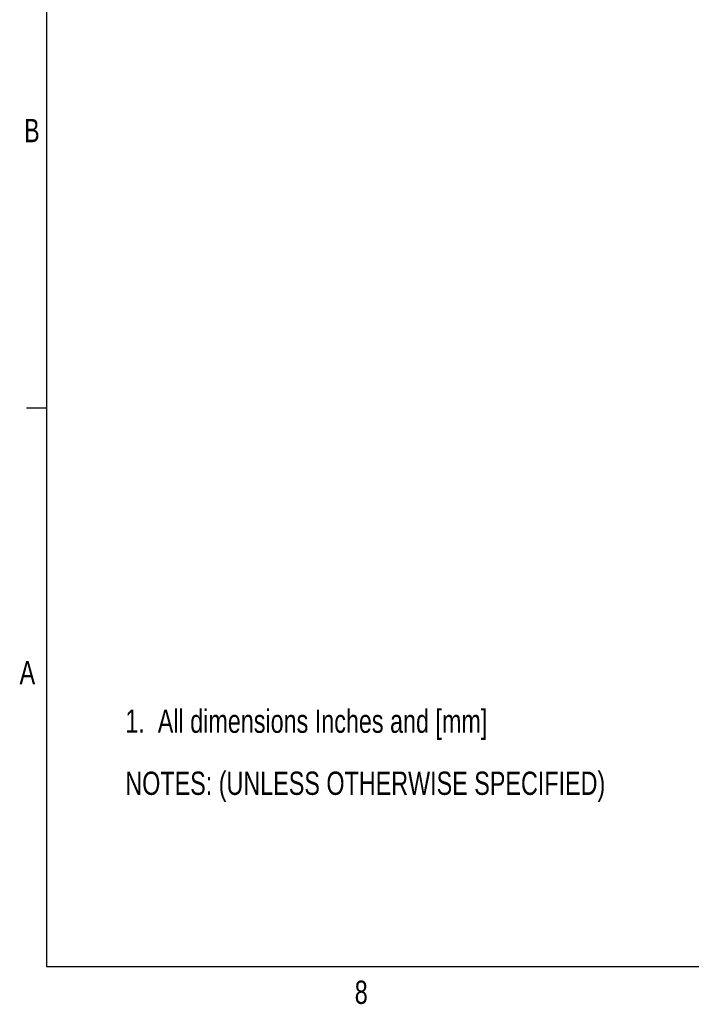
# Paper-space layout 'P3m-V' of a CAD drawing. Header units: inches. Extents: x 0.3 to 33.8, y 0.2 to 21.7.
# Tile 1 of 23: x 0.4 to 4.6, y 0.2 to 6.3. Entities that reach past the tile are written whole.
import ezdxf

# ---------------------------------------------------------------- set-up
doc = ezdxf.new("R2010")
doc.units = ezdxf.units.IN
doc.header["$MEASUREMENT"] = 0
doc.layers.add('BORDERS', color=7, linetype='Continuous')
doc.styles.add('SLDTEXTSTYLE0', font='TXT', dxfattribs={"width": 0.75})

# ---------------------------------------------------------------- blocks, each defined once
blk = doc.blocks.new('SW_NOTE_0_39')
at = {"layer": 'BORDERS', "color": 0, "char_height": 0.145833, "attachment_point": 1, "style": 'SLDTEXTSTYLE0'}
for s, insert in [('1.  All dimensions Inches and [mm]', (0, 0.188)), ('NOTES: (UNLESS OTHERWISE SPECIFIED)', (0, -0.2009))]:
    blk.add_mtext(s, dxfattribs=dict(at, insert=insert))

psp = doc.layouts.new('P3m-V')

# ---------------------------------------------------------------- linework, layer by layer
at = {"layer": 'BORDERS', "lineweight": 25}
for p, q in [((0.52288, 21.4106), (0.52288, 0.4106)), ((0.52288, 0.4106), (33.52288, 0.4106))]:
    psp.add_line(p, q, dxfattribs=at)
at = {"layer": 'BORDERS'}
psp.add_line((0.52288, 3.9106), (0.39788, 3.9106), dxfattribs=at)

# ---------------------------------------------------------------- block references
at = {"layer": 'BORDERS', "color": 7}
psp.add_blockref('SW_NOTE_0_39', (1.01681, 1.83341), dxfattribs=at)

# ---------------------------------------------------------------- texts
at = {"layer": 'BORDERS', "color": 7, "char_height": 0.14583, "attachment_point": 1, "style": 'SLDTEXTSTYLE0'}
for s, insert in [('B', (0.38256, 5.72265)), ('A', (0.3542, 2.32559)), ('8', (2.45413, 0.32272))]:
    psp.add_mtext(s, dxfattribs=dict(at, insert=insert))

doc.saveas('drawing.dxf')
